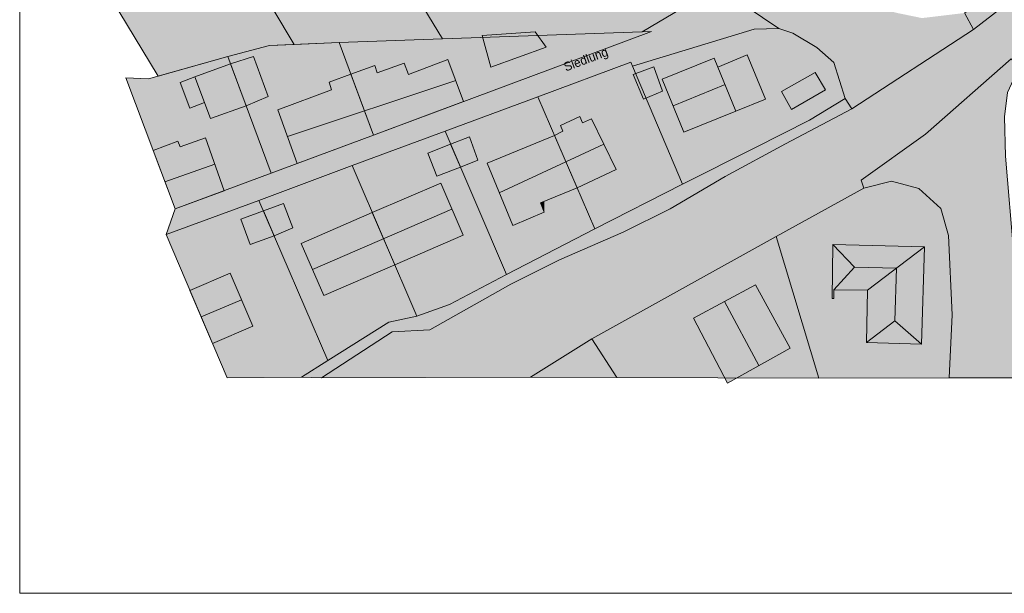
# Model space of a CAD drawing. Header units: metres. Extents: x -228 to 168, y -124 to 293.
# Tile 1 of 256: x -224 to -84, y -124 to -43. Entities that reach past the tile are written whole.
import ezdxf

# ---------------------------------------------------------------- set-up
doc = ezdxf.new("R2010")
doc.units = ezdxf.units.M
doc.header["$MEASUREMENT"] = 0
for name, color, linetype in [('Gebäude.3 _ UMGEBUNG', 7, 'Continuous'), ('Parzellen.3 _ UMGEBUNG', 7, 'Continuous'), ('Straße.3 _ UMGEBUNG', 7, 'Continuous'), ('Text.9 _ LAYOUT', 7, 'Continuous')]:
    doc.layers.add(name, color=color, linetype=linetype)
doc.styles.add('ERSTELLTER_STIL_1', font='txt')

msp = doc.modelspace()

# ---------------------------------------------------------------- hatches: boundary and pattern name
at = {"layer": 'Gebäude.3 _ UMGEBUNG', "linetype": 'Continuous', "lineweight": 18, "true_color": 0x3f3f3f}
for points in [[(-158.16, -45.11), (-150.7, -44.62), (-150.7, -43.12), (-158.16, -43.61)], [(-149.14, -46.76), (-149.14, -45.26), (-150.7, -43.12), (-150.7, -44.62)], [(-132.71, -51.3), (-125.37, -48.32), (-125.37, -45.82), (-132.71, -48.8)], [(-124.86, -49.59), (-123.97, -49.22), (-125.37, -45.82), (-125.37, -48.32)], [(-193.72, -49.15), (-190.49, -48.08), (-190.49, -46.58), (-193.72, -47.65)], [(-188.42, -53.73), (-188.42, -52.23), (-190.49, -46.58), (-190.49, -48.08)], [(-176.72, -50.6), (-173.36, -49.35), (-173.36, -46.86), (-176.72, -48.1)], [(-172.99, -50.4), (-172.99, -47.9), (-173.36, -46.86), (-173.36, -49.35)], [(-169.18, -49.05), (-169.18, -46.55), (-172.99, -47.9), (-172.99, -50.4)], [(-168.59, -50.62), (-168.59, -48.12), (-169.18, -46.55), (-169.18, -49.05)], [(-163.03, -48.53), (-163.03, -46.03), (-168.59, -48.12), (-168.59, -50.62)], [(-160.79, -54.46), (-160.79, -51.96), (-163.03, -46.03), (-163.03, -48.53)], [(-123.97, -49.22), (-120.74, -47.87), (-120.74, -46.37), (-124.5, -47.94)], [(-118.14, -54.12), (-118.14, -52.62), (-120.74, -46.37), (-120.74, -47.87)], [(-198.79, -50.95), (-193.72, -49.15), (-193.72, -47.65), (-198.79, -49.45)], [(-179.8, -51.74), (-176.72, -50.6), (-176.72, -48.1), (-179.8, -49.24)], [(-136.81, -50.63), (-133.93, -49.58), (-133.93, -48.08), (-136.81, -49.13)], [(-132.69, -52.99), (-132.69, -51.49), (-133.93, -48.08), (-133.93, -49.58)], [(-200.86, -51.79), (-198.79, -50.95), (-198.79, -49.45), (-200.86, -50.29)], [(-115.88, -53.02), (-111.11, -50.36), (-111.11, -48.86), (-115.88, -51.52)], [(-109.63, -52.82), (-109.63, -51.32), (-111.11, -48.86), (-111.11, -50.36)], [(-187.07, -55.61), (-179.45, -52.81), (-179.8, -51.74), (-179.8, -50.44), (-187.07, -53.11)], [(-147.11, -57.87), (-144.37, -56.57), (-144.37, -54.07), (-147.11, -55.37)], [(-144.37, -56.57), (-143.97, -57.46), (-143.97, -54.96), (-144.37, -54.07)], [(-143.97, -57.46), (-142.73, -56.89), (-142.73, -54.39), (-143.97, -54.96)], [(-139.24, -64.05), (-139.24, -61.55), (-142.73, -54.39), (-142.73, -56.89)], [(-157.46, -63.18), (-147.93, -59.26), (-147.93, -56.76), (-157.46, -60.68)], [(-147.93, -59.26), (-146.77, -58.66), (-147.11, -57.87), (-147.11, -56.34), (-147.93, -56.76)], [(-204.67, -61.38), (-201.19, -60.07), (-201.19, -57.57), (-204.67, -58.88)], [(-200.87, -60.88), (-200.87, -58.38), (-201.19, -57.57), (-201.19, -60.07)], [(-197.29, -59.58), (-197.29, -57.08), (-200.87, -58.38), (-200.87, -60.88)], [(-194.65, -67.06), (-194.65, -64.56), (-197.29, -57.08), (-197.29, -59.58)], [(-162.64, -60.48), (-159.98, -59.46), (-159.98, -57.96), (-162.64, -58.98)], [(-158.77, -62.75), (-158.77, -61.25), (-159.98, -57.96), (-159.98, -59.46)], [(-165.87, -61.78), (-162.64, -60.48), (-162.64, -58.98), (-165.87, -60.28)], [(-183.75, -74.52), (-173.7, -70.14), (-164.03, -65.98), (-164.03, -63.48), (-183.75, -72.02)], [(-160.85, -70.85), (-164.03, -63.48), (-164.03, -65.98), (-160.85, -73.35)], [(-189.09, -69.92), (-186.26, -68.88), (-186.26, -67.38), (-189.09, -68.42)], [(-184.91, -72.31), (-184.91, -70.81), (-186.26, -67.38), (-186.26, -68.88)], [(-192.28, -71.07), (-189.09, -69.92), (-189.09, -68.42), (-192.28, -69.57)], [(-149.4, -70.1), (-149.4, -68.55), (-149.91, -68.76)], [(-108.7, -82.27), (-108.59, -74.64), (-108.59, -72.14), (-108.7, -79.77)], [(-108.59, -74.64), (-95.68, -74.99), (-95.68, -72.49), (-108.59, -72.14)], [(-199.47, -81.15), (-193.77, -78.72), (-193.77, -77.22), (-199.47, -79.65)], [(-193.77, -78.72), (-190.56, -86.19), (-190.56, -84.69), (-193.77, -77.22)], [(-128.28, -85.09), (-119.52, -80.34), (-119.52, -77.84), (-128.28, -82.59)], [(-119.52, -80.34), (-114.66, -89.3), (-114.66, -86.8), (-119.52, -77.84)], [(-103.85, -88.52), (-103.73, -81.13), (-103.77, -81.13), (-103.85, -86.02)]]:
    msp.add_hatch(color=250, dxfattribs=at).paths.add_polyline_path(points)
at = {"layer": 'Gebäude.3 _ UMGEBUNG', "linetype": 'Continuous', "lineweight": 18}
for points in [[(-150.7, -44.62), (-158.16, -45.11), (-156.94, -49.59), (-149.14, -46.76)], [(-193.72, -49.15), (-191.51, -55.07), (-188.42, -53.73), (-190.49, -48.08)], [(-176.72, -50.6), (-173.52, -59.21), (-160.79, -54.46), (-163.03, -48.53), (-168.59, -50.62), (-169.18, -49.05), (-172.99, -50.4), (-173.36, -49.35)], [(-132.71, -51.3), (-129.66, -58.8), (-122.33, -55.82), (-125.37, -48.32)], [(-124.86, -49.59), (-122.33, -55.82), (-118.14, -54.12), (-120.74, -47.87)], [(-198.79, -50.95), (-196.57, -56.85), (-191.51, -55.07), (-193.72, -49.15)], [(-136.81, -50.63), (-135.37, -54.11), (-132.69, -52.99), (-133.93, -49.58)], [(-200.86, -51.79), (-199.47, -55.41), (-197.43, -54.58), (-198.79, -50.95)], [(-187.07, -55.61), (-184.31, -63.21), (-173.52, -59.21), (-176.72, -50.6), (-179.8, -51.74), (-179.45, -52.81)], [(-114.46, -55.57), (-109.63, -52.82), (-111.11, -50.36), (-115.88, -53.02)], [(-147.93, -59.26), (-144.73, -66.65), (-139.24, -64.05), (-142.73, -56.89), (-143.97, -57.46), (-144.37, -56.57), (-147.11, -57.87), (-146.77, -58.66)], [(-204.67, -61.38), (-201.57, -69.63), (-194.65, -67.06), (-197.29, -59.58), (-200.87, -60.88), (-201.19, -60.07)], [(-162.64, -60.48), (-161.23, -63.74), (-158.77, -62.75), (-159.98, -59.46)], [(-157.46, -63.18), (-153.83, -71.99), (-149.4, -70.1), (-149.91, -68.76), (-144.73, -66.65), (-147.93, -59.26)], [(-165.87, -61.78), (-164.58, -65.02), (-161.23, -63.74), (-162.64, -60.48)], [(-173.7, -70.14), (-170.52, -77.54), (-160.85, -73.35), (-164.03, -65.98)], [(-189.09, -69.92), (-187.57, -73.46), (-184.91, -72.31), (-186.26, -68.88)], [(-192.28, -71.07), (-190.97, -74.68), (-187.57, -73.46), (-189.09, -69.92)], [(-173.7, -70.14), (-183.75, -74.52), (-180.56, -81.86), (-170.52, -77.54)], [(-108.59, -74.64), (-108.7, -82.27), (-108.47, -82.27), (-108.46, -81.08), (-103.73, -81.13), (-103.85, -88.52), (-96.06, -88.76), (-95.68, -74.99)], [(-193.77, -78.72), (-199.47, -81.15), (-196.27, -88.65), (-190.56, -86.19)], [(-128.28, -85.09), (-123.48, -94.24), (-114.66, -89.3), (-119.52, -80.34)]]:
    msp.add_hatch(color=255, dxfattribs=at).paths.add_polyline_path(points)
at = {"layer": 'Gebäude.3 _ UMGEBUNG', "linetype": 'Continuous', "lineweight": 18, "true_color": 0x6f6f6f}
for points in [[(-174.79, -55.78), (-161.91, -51.49), (-163.03, -48.53), (-168.59, -50.62), (-169.18, -49.05), (-172.99, -50.4), (-173.36, -49.35), (-176.72, -50.6)], [(-125.37, -48.32), (-132.71, -51.3), (-131.18, -55.05), (-123.85, -52.07)], [(-174.79, -55.78), (-176.72, -50.6), (-179.8, -51.74), (-179.45, -52.81), (-187.07, -55.61), (-185.69, -59.41)], [(-146.33, -62.96), (-140.99, -60.47), (-142.73, -56.89), (-143.97, -57.46), (-144.37, -56.57), (-147.11, -57.87), (-146.77, -58.66), (-147.93, -59.26)], [(-203.01, -65.8), (-195.97, -63.32), (-197.29, -59.58), (-200.87, -60.88), (-201.19, -60.07), (-204.67, -61.38)], [(-146.33, -62.96), (-147.93, -59.26), (-157.46, -63.18), (-155.75, -67.34)], [(-173.7, -70.14), (-172.1, -73.84), (-162.44, -69.66), (-164.03, -65.98)], [(-183.75, -74.52), (-182.16, -78.19), (-172.1, -73.84), (-173.7, -70.14)], [(-95.68, -74.99), (-108.59, -74.64), (-105.53, -77.86), (-99.62, -78), (-99.85, -85.47), (-96.06, -88.76)], [(-199.47, -81.15), (-197.87, -84.9), (-192.16, -82.46), (-193.77, -78.72)], [(-119.52, -80.34), (-123.9, -82.71), (-119.07, -91.77), (-114.66, -89.3)]]:
    msp.add_hatch(color=8, dxfattribs=at).paths.add_polyline_path(points)
at = {"layer": 'Parzellen.3 _ UMGEBUNG', "linetype": 'Continuous', "lineweight": 18, "true_color": 0xfafafa}
for points in [[(-191.73, 0.59), (-207.1, -8.66), (-202.13, -17.31), (-184.73, -46.38), (-178.37, -46.13), (-163.76, -45.59), (-170.51, -34.48), (-180.81, -17.38)], [(-218.32, -27.08), (-203.97, -50.87), (-194.11, -48.11), (-188.23, -46.52), (-184.73, -46.38), (-202.13, -17.31)], [(-170.51, -34.48), (-163.76, -45.59), (-135.57, -44.61), (-129.91, -41.29), (-127.77, -39), (-127.77, -36.34), (-139.37, -26.21), (-145.32, -19.71)], [(-136.93, -49.44), (-129.87, -66.15), (-119.65, -61.01), (-111.93, -57.08), (-106.87, -54.05), (-108.47, -48.94), (-110.87, -46.84), (-114.28, -44.78), (-116.23, -44.12), (-119.71, -44.23)], [(-178.37, -46.13), (-173.52, -59.21), (-134.26, -44.56), (-163.76, -45.59)], [(-188.23, -46.52), (-194.11, -48.11), (-187.98, -64.57), (-173.52, -59.21), (-178.37, -46.13)], [(-205.33, -51.25), (-208.55, -51.1), (-201.57, -69.63), (-187.98, -64.57), (-194.11, -48.11)], [(-137.16, -48.89), (-150.29, -53.79), (-142.23, -72.44), (-129.87, -66.15)], [(-163.42, -58.67), (-154.71, -78.88), (-142.23, -72.44), (-150.29, -53.79)], [(-176.55, -63.52), (-167.4, -84.79), (-162.78, -83.15), (-154.71, -78.88), (-163.42, -58.67)], [(-189.73, -68.44), (-179.98, -91.03), (-171.34, -85.66), (-167.4, -84.79), (-176.55, -63.52)], [(-116.64, -73.53), (-110.59, -93.56), (-92.16, -93.48), (-91.74, -84.58), (-92.27, -73.41), (-93.36, -69.57), (-96.45, -66.76), (-100.31, -65.69), (-104.22, -66.71)], [(-202.85, -73.23), (-194.22, -93.48), (-183.68, -93.43), (-179.98, -91.03), (-189.73, -68.44)], [(-116.64, -73.53), (-142.66, -87.99), (-139.16, -93.45), (-110.59, -93.56)], [(-151.34, -93.4), (-139.16, -93.45), (-142.66, -87.99)]]:
    msp.add_hatch(color=7, dxfattribs=at).paths.add_polyline_path(points)
at = {"layer": 'Straße.3 _ UMGEBUNG', "linetype": 'Continuous', "lineweight": 18, "true_color": 0xdfdfdf}
msp.add_hatch(color=254, dxfattribs=at).paths.add_polyline_path([(-180.89, -93.5), (-151.34, -93.4), (-142.66, -87.99), (-116.64, -73.53), (-104.22, -66.71), (-104.63, -65.57), (-95.5, -59.09), (-83.41, -48.44), (-68.48, -36.12), (-61.66, -30.12), (-55.2, -27.64), (-38.87, -12.92), (-36.88, -8.29), (-25.02, 2.93), (-15.81, 11.94), (-4.46, 23.42), (8.56, 36.79), (34, 64.64), (91.71, 128.11), (109.49, 147.57), (127.75, 168.43), (136.32, 176.14), (136.08, 186.98), (106.76, 153.46), (89.69, 134.72), (86.42, 134.81), (88.51, 137.44), (83.55, 137.61), (32.19, 202.8), (32.53, 207.95), (57.53, 229.08), (58.71, 230.43), (76.91, 245.76), (84.22, 221.9), (87.98, 208.75), (91.32, 211.3), (80.23, 248.75), (91.93, 258.21), (82.14, 262.12), (56.3, 239.62), (55.16, 238.25), (30.66, 217.83), (27.66, 215.77), (16.86, 218.86), (-7.57, 246.12), (-16.52, 242.31), (10.99, 212.17), (12.2, 207.24), (10.13, 203.38), (-13.09, 189.38), (-153.33, 104.21), (-167.14, 85.46), (-144.65, 99.46), (-108.01, 121.66), (-104.59, 120.66), (-100.07, 123.14), (-99.11, 126.93), (-88.73, 132.86), (-77.08, 140.03), (-48.53, 157.13), (-27.84, 169.44), (19.77, 197.93), (25.21, 197.13), (77.29, 130.65), (77.29, 124.87), (80.28, 127.59), (79.26, 123.27), (10.31, 47.59), (-20.6, 15.79), (-21.68, 15.91), (-27.84, 10.4, -0.211447), (-29.01, 7.42), (-29.79, 6.74), (-41.74, -4.5), (-50.02, -8.46), (-60.24, -17.54), (-66.52, -26.33), (-74.28, -33.06), (-88.75, -44.27), (-105.91, -55.49), (-115.32, -60.42), (-123.84, -65.06), (-131.59, -69.64), (-138.23, -72.91), (-147.24, -76.81), (-154.1, -80.29), (-165.56, -86.71), (-170.89, -87)])
at = {"layer": 'Straße.3 _ UMGEBUNG', "linetype": 'Continuous', "lineweight": 18, "true_color": 0xf4f4f4}
for points in [[(-183.8, 75.44), (-201.59, 64.61), (-199.18, 65.67), (-196.23, 65.59), (-193.81, 64.17), (-192.26, 61.95), (-174.05, 26.18), (-166.23, 10.79), (-157.95, -3.81), (-149.54, -15.05), (-145.32, -19.71), (-139.37, -26.21), (-127.77, -36.34), (-116.23, -44.12), (-114.28, -44.78), (-110.87, -46.84), (-108.47, -48.94), (-106.87, -54.05), (-105.91, -55.49), (-88.75, -44.27), (-89.99, -41.95), (-96.01, -42.67), (-99.36, -41.98), (-101.79, -41.4), (-111.86, -36.28), (-113.23, -35.42), (-122.17, -29.6), (-130.12, -22.96), (-133.4, -20.12), (-142.83, -9.75), (-146.04, -5.42), (-151.54, 1.82), (-158.7, 14.8), (-167.2, 31.32), (-177.74, 52.02), (-185.91, 68.17), (-186.56, 70.79), (-185.84, 73.36)], [(-85.39, -39.77), (-89.99, -41.95), (-88.75, -44.27), (-74.28, -33.06), (-69.48, -28.95), (-70.57, -27.62)], [(-127.77, -39), (-129.91, -41.29), (-135.57, -44.61), (-134.26, -44.56), (-173.52, -59.21), (-187.98, -64.57), (-201.57, -69.63), (-202.85, -73.23), (-189.73, -68.44), (-176.55, -63.52), (-163.42, -58.67), (-150.29, -53.79), (-137.16, -48.89), (-136.93, -49.44), (-119.71, -44.23), (-116.23, -44.12), (-127.77, -36.34)], [(-104.63, -65.57), (-104.22, -66.71), (-100.31, -65.69), (-96.45, -66.76), (-93.36, -69.57), (-92.27, -73.41), (-91.74, -84.58), (-92.16, -93.48), (-83.12, -93.52), (-82.94, -88.97), (-83.04, -76.11), (-84.23, -62.17), (-84.37, -56.61), (-83.93, -53.17), (-82.27, -49.59), (-83.41, -48.44), (-95.5, -59.09)], [(-142.23, -72.44), (-154.71, -78.88), (-162.78, -83.15), (-167.4, -84.79), (-171.34, -85.66), (-179.98, -91.03), (-183.68, -93.43), (-180.89, -93.5), (-170.89, -87), (-165.56, -86.71), (-154.1, -80.29), (-147.24, -76.81), (-138.23, -72.91), (-131.59, -69.64), (-123.84, -65.06), (-115.32, -60.42), (-105.91, -55.49), (-106.87, -54.05), (-111.93, -57.08), (-119.65, -61.01), (-129.87, -66.15)]]:
    msp.add_hatch(color=7, dxfattribs=at).paths.add_polyline_path(points)

# ---------------------------------------------------------------- linework, layer by layer
at = {"color": 9, "linetype": 'Continuous', "lineweight": 18, "flags": 128}
msp.add_lwpolyline([(168.13, -123.95), (-223.53, -123.95), (-223.53, 292.54), (168.13, 292.54)], close=True, dxfattribs=at)
at = {"layer": 'Gebäude.3 _ UMGEBUNG', "color": 9, "linetype": 'Continuous', "lineweight": 18}
for p, q in [((-185.69, -59.41), (-161.91, -51.49)), ((-131.18, -55.05), (-123.85, -52.07)), ((-155.75, -67.34), (-140.99, -60.47)), ((-203.01, -65.8), (-195.97, -63.32)), ((-182.16, -78.19), (-162.44, -69.66)), ((-105.53, -77.86), (-108.59, -74.64)), ((-95.68, -74.99), (-103.73, -81.13)), ((-105.53, -77.86), (-108.46, -81.08)), ((-99.62, -78), (-105.53, -77.86)), ((-99.85, -85.47), (-99.62, -78)), ((-197.87, -84.9), (-192.16, -82.46)), ((-119.07, -91.77), (-123.9, -82.71)), ((-99.85, -85.47), (-103.85, -88.52)), ((-99.85, -85.47), (-96.06, -88.76))]:
    msp.add_line(p, q, dxfattribs=at)
at = {"layer": 'Gebäude.3 _ UMGEBUNG', "color": 254, "linetype": 'Continuous', "lineweight": 18, "true_color": 0xdfdfdf, "flags": 128}
for points in [[(-150.7, -44.62), (-149.14, -46.76), (-156.94, -49.59), (-158.16, -45.11)], [(-193.72, -49.15), (-190.49, -48.08), (-188.42, -53.73), (-191.51, -55.07)], [(-124.86, -49.59), (-120.74, -47.87), (-118.14, -54.12), (-122.33, -55.82)], [(-198.79, -50.95), (-193.72, -49.15), (-191.51, -55.07), (-196.57, -56.85)], [(-136.81, -50.63), (-133.93, -49.58), (-132.69, -52.99), (-135.37, -54.11)], [(-200.86, -51.79), (-198.79, -50.95), (-197.43, -54.58), (-199.47, -55.41)], [(-114.46, -55.57), (-109.63, -52.82), (-111.11, -50.36), (-115.88, -53.02)], [(-162.64, -60.48), (-159.98, -59.46), (-158.77, -62.75), (-161.23, -63.74)], [(-165.87, -61.78), (-162.64, -60.48), (-161.23, -63.74), (-164.58, -65.02)], [(-189.09, -69.92), (-186.26, -68.88), (-184.91, -72.31), (-187.57, -73.46)], [(-192.28, -71.07), (-189.09, -69.92), (-187.57, -73.46), (-190.97, -74.68)]]:
    msp.add_lwpolyline(points, close=True, dxfattribs=at)
at = {"layer": 'Gebäude.3 _ UMGEBUNG', "color": 253, "linetype": 'Continuous', "lineweight": 18, "true_color": 0x9f9f9f, "flags": 128}
for points in [[(-176.72, -50.6), (-173.36, -49.35), (-172.99, -50.4), (-169.18, -49.05), (-168.59, -50.62), (-163.03, -48.53), (-160.79, -54.46), (-173.52, -59.21)], [(-132.71, -51.3), (-125.37, -48.32), (-122.33, -55.82), (-129.66, -58.8)], [(-187.07, -55.61), (-179.45, -52.81), (-179.8, -51.74), (-176.72, -50.6), (-173.52, -59.21), (-184.31, -63.21)], [(-147.93, -59.26), (-146.77, -58.66), (-147.11, -57.87), (-144.37, -56.57), (-143.97, -57.46), (-142.73, -56.89), (-139.24, -64.05), (-144.73, -66.65)], [(-204.67, -61.38), (-201.19, -60.07), (-200.87, -60.88), (-197.29, -59.58), (-194.65, -67.06), (-201.57, -69.63)], [(-157.46, -63.18), (-147.93, -59.26), (-144.73, -66.65), (-149.91, -68.76), (-149.4, -70.1), (-153.83, -71.99)], [(-173.7, -70.14), (-164.03, -65.98), (-160.85, -73.35), (-170.52, -77.54)], [(-173.7, -70.14), (-170.52, -77.54), (-180.56, -81.86), (-183.75, -74.52)], [(-108.59, -74.64), (-95.68, -74.99), (-96.06, -88.76), (-103.85, -88.52), (-103.73, -81.13), (-108.46, -81.08), (-108.47, -82.27), (-108.7, -82.27)], [(-193.77, -78.72), (-190.56, -86.19), (-196.27, -88.65), (-199.47, -81.15)], [(-128.28, -85.09), (-119.52, -80.34), (-114.66, -89.3), (-123.48, -94.24)]]:
    msp.add_lwpolyline(points, close=True, dxfattribs=at)
at = {"layer": 'Parzellen.3 _ UMGEBUNG', "color": 253, "linetype": 'Continuous', "lineweight": 18, "true_color": 0x9f9f9f, "flags": 128}
for points in [[(-191.73, 0.59), (-180.81, -17.38), (-170.51, -34.48), (-163.76, -45.59), (-178.37, -46.13), (-184.73, -46.38), (-202.13, -17.31), (-207.1, -8.66)], [(-218.32, -27.08), (-202.13, -17.31), (-184.73, -46.38), (-188.23, -46.52), (-194.11, -48.11), (-203.97, -50.87)], [(-170.51, -34.48), (-145.32, -19.71), (-139.37, -26.21), (-127.77, -36.34), (-127.77, -39), (-129.91, -41.29), (-135.57, -44.61), (-163.76, -45.59)], [(-136.93, -49.44), (-119.71, -44.23), (-116.23, -44.12), (-114.28, -44.78), (-110.87, -46.84), (-108.47, -48.94), (-106.87, -54.05), (-111.93, -57.08), (-119.65, -61.01), (-129.87, -66.15)], [(-178.37, -46.13), (-163.76, -45.59), (-134.26, -44.56), (-173.52, -59.21)], [(-188.23, -46.52), (-178.37, -46.13), (-173.52, -59.21), (-187.98, -64.57), (-194.11, -48.11)], [(-205.33, -51.25), (-194.11, -48.11), (-187.98, -64.57), (-201.57, -69.63), (-208.55, -51.1)], [(-150.29, -53.79), (-137.16, -48.89), (-136.93, -49.44), (-129.87, -66.15), (-142.23, -72.44)], [(-163.42, -58.67), (-150.29, -53.79), (-142.23, -72.44), (-154.71, -78.88)], [(-176.55, -63.52), (-163.42, -58.67), (-154.71, -78.88), (-162.78, -83.15), (-167.4, -84.79)], [(-189.73, -68.44), (-176.55, -63.52), (-167.4, -84.79), (-171.34, -85.66), (-179.98, -91.03)], [(-116.64, -73.53), (-104.22, -66.71), (-100.31, -65.69), (-96.45, -66.76), (-93.36, -69.57), (-92.27, -73.41), (-91.74, -84.58), (-92.16, -93.48), (-110.59, -93.56)], [(-202.85, -73.23), (-189.73, -68.44), (-179.98, -91.03), (-183.68, -93.43), (-194.22, -93.48)], [(-116.64, -73.53), (-110.59, -93.56), (-139.16, -93.45), (-142.66, -87.99)], [(-151.34, -93.4), (-142.66, -87.99), (-139.16, -93.45)]]:
    msp.add_lwpolyline(points, close=True, dxfattribs=at)
at = {"layer": 'Straße.3 _ UMGEBUNG', "color": 7, "linetype": 'Continuous', "lineweight": 18, "true_color": 0xefefef, "flags": 128}
for points in [[(-85.39, -39.77), (-70.57, -27.62), (-69.48, -28.95), (-74.28, -33.06), (-88.75, -44.27), (-89.99, -41.95)], [(-127.77, -39), (-127.77, -36.34), (-116.23, -44.12), (-119.71, -44.23), (-136.93, -49.44), (-137.16, -48.89), (-150.29, -53.79), (-163.42, -58.67), (-176.55, -63.52), (-189.73, -68.44), (-202.85, -73.23), (-201.57, -69.63), (-187.98, -64.57), (-173.52, -59.21), (-134.26, -44.56), (-135.57, -44.61), (-129.91, -41.29)], [(-104.63, -65.57), (-95.5, -59.09), (-83.41, -48.44), (-82.27, -49.59), (-83.93, -53.17), (-84.37, -56.61), (-84.23, -62.17), (-83.04, -76.11), (-82.94, -88.97), (-83.12, -93.52), (-92.16, -93.48), (-91.74, -84.58), (-92.27, -73.41), (-93.36, -69.57), (-96.45, -66.76), (-100.31, -65.69), (-104.22, -66.71)], [(-142.23, -72.44), (-129.87, -66.15), (-119.65, -61.01), (-111.93, -57.08), (-106.87, -54.05), (-105.91, -55.49), (-115.32, -60.42), (-123.84, -65.06), (-131.59, -69.64), (-138.23, -72.91), (-147.24, -76.81), (-154.1, -80.29), (-165.56, -86.71), (-170.89, -87), (-180.89, -93.5), (-183.68, -93.43), (-179.98, -91.03), (-171.34, -85.66), (-167.4, -84.79), (-162.78, -83.15), (-154.71, -78.88)]]:
    msp.add_lwpolyline(points, close=True, dxfattribs=at)
at = {"layer": 'Straße.3 _ UMGEBUNG', "color": 254, "linetype": 'Continuous', "lineweight": 18, "true_color": 0xdfdfdf, "flags": 128}
msp.add_lwpolyline([(-74.28, -33.06), (-88.75, -44.27), (-105.91, -55.49), (-115.32, -60.42), (-123.84, -65.06), (-131.59, -69.64), (-138.23, -72.91), (-147.24, -76.81), (-154.1, -80.29), (-165.56, -86.71), (-170.89, -87), (-180.89, -93.5), (-151.34, -93.4), (-142.66, -87.99), (-116.64, -73.53), (-104.22, -66.71), (-104.63, -65.57), (-95.5, -59.09), (-83.41, -48.44)], dxfattribs=at)
at = {"layer": 'Straße.3 _ UMGEBUNG', "color": 7, "linetype": 'Continuous', "lineweight": 18, "true_color": 0xefefef, "flags": 128}
msp.add_lwpolyline([(-89.99, -41.95), (-88.75, -44.27), (-105.91, -55.49), (-106.87, -54.05), (-108.47, -48.94), (-110.87, -46.84), (-114.28, -44.78), (-116.23, -44.12), (-127.77, -36.34)], dxfattribs=at)

# ---------------------------------------------------------------- texts
at = {"layer": 'Text.9 _ LAYOUT', "color": 7, "linetype": 'Continuous', "lineweight": 18, "insert": (-143.74, -47.91), "char_height": 1.25, "attachment_point": 2, "rotation": 20.6284, "style": 'ERSTELLTER_STIL_1'}
msp.add_mtext('\\A1;{\\pqc;\\fFrutiger LT 47 LightCn|b0|i0|c0|p0;\\W1.000000;Siedlung}', dxfattribs=at)

doc.saveas('drawing.dxf')
